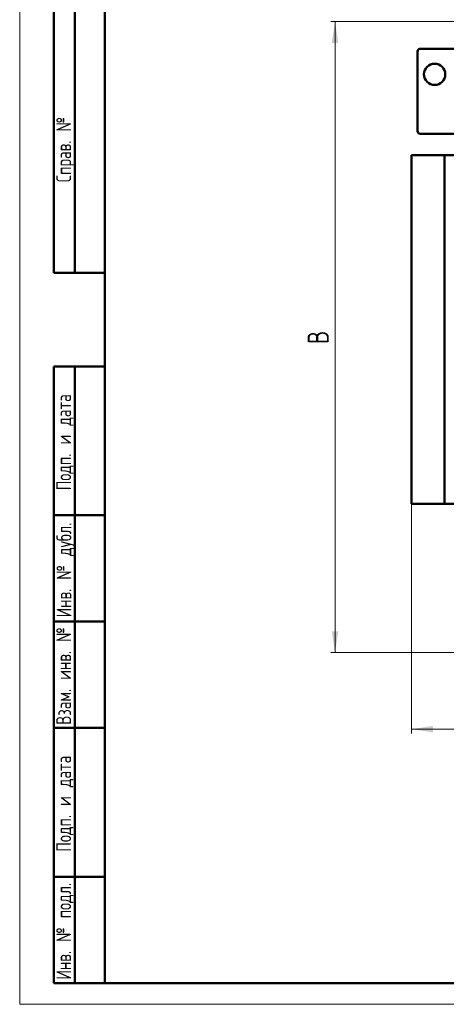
# Model space of a CAD drawing. Header units: millimetres. Extents: x 0 to 1498, y 0 to 2100.
# Tile 1 of 5: x 0 to 502, y 0 to 1158. Entities that reach past the tile are written whole.
import ezdxf

# ---------------------------------------------------------------- set-up
doc = ezdxf.new("R2010")
doc.units = ezdxf.units.MM
doc.header["$LTSCALE"] = 5
doc.linetypes.add('SLD-Сплошная', pattern=[0])
doc.styles.add('SLDTEXTSTYLE0', font='TXT', dxfattribs={"width": 0.7})
doc.styles.add('SLDTEXTSTYLE1', font='TXT', dxfattribs={"width": 0.7, "bigfont": 'bigfont'})
doc.dimstyles.new('SLDDIMSTYLE0', dxfattribs={"dimtxt": 25, "dimasz": 25, "dimexe": 0, "dimexo": 0.0625, "dimgap": 6.25, "dimtad": 2, "dimdec": 1, "dimrnd": 1e-09, "dimzin": 12, "dimdsep": 46, "dimtxsty": 'SLDTEXTSTYLE0', "dimsah": 1, "dimcen": 0.09, "dimadec": 0, "dimazin": 3, "dimtfac": 1, "dimtdec": 3, "dimtofl": 0, "dimtmove": 0, "dimatfit": 3, "dimfxl": 0, "dimfrac": 2, "dimtolj": 1, "dimtzin": 12, "dimarcsym": 0})

# ---------------------------------------------------------------- blocks, each defined once
blk = doc.blocks.new('_D')
at = {"color": 7, "linetype": 'SLD-Сплошная', "lineweight": 0}
for p, q in [((1126.8, 822.4), (1126.8, 318.5)), ((460.8, 588.5), (460.8, 318.5)), ((460.8, 323.5), (1126.8, 323.5))]:
    blk.add_line(p, q, dxfattribs=at)
at = {"color": 7, "linetype": 'SLD-Сплошная', "lineweight": 18}
for points in [[(460.8, 323.5), (485.8, 319.7), (485.8, 327.4)], [(1126.8, 323.5), (1101.8, 327.4), (1101.8, 319.7)]]:
    blk.add_solid(points, dxfattribs=at)
at = {"color": 7, "linetype": 'SLD-Сплошная', "lineweight": 18, "insert": (784, 355.8), "char_height": 25, "attachment_point": 1, "style": 'SLDTEXTSTYLE1'}
blk.add_mtext('Ш', dxfattribs=at)
blk = doc.blocks.new('_D_1')
at = {"color": 7, "linetype": 'SLD-Сплошная', "lineweight": 0}
for p, q in [((667.8, 1155.5), (365.8, 1155.5)), ((370.8, 413.5), (370.8, 1155.5)), ((632.8, 413.5), (365.8, 413.5))]:
    blk.add_line(p, q, dxfattribs=at)
at = {"color": 7, "linetype": 'SLD-Сплошная', "lineweight": 18}
for points in [[(370.8, 1155.5), (366.9, 1130.5), (374.6, 1130.5)], [(370.8, 413.5), (374.6, 438.5), (366.9, 438.5)]]:
    blk.add_solid(points, dxfattribs=at)
at = {"color": 7, "linetype": 'SLD-Сплошная', "lineweight": 18, "insert": (338.5, 776.5), "char_height": 25, "attachment_point": 1, "rotation": 90, "style": 'SLDTEXTSTYLE1'}
blk.add_mtext('В', dxfattribs=at)

msp = doc.modelspace()

# ---------------------------------------------------------------- linework, layer by layer
at = {"color": 7, "linetype": 'SLD-Сплошная', "lineweight": 18}
for p, q in [((0, 2100), (0, 0)), ((0, 0), (1485, 0))]:
    msp.add_line(p, q, dxfattribs=at)
at = {"color": 7, "linetype": 'SLD-Сплошная', "lineweight": 50}
for p, q in [((100, 2075), (100, 25)), ((100, 2075), (100, 25)), ((40, 860), (40, 1460)), ((40, 860), (40, 1460)), ((65, 860), (65, 1460)), ((65, 860), (65, 1460)), ((470.88, 1123.55), (648.88, 1123.55)), ((467.88, 1026.55), (467.88, 1120.55)), ((578.24, 1023.55), (470.88, 1023.55)), ((460.76, 998.55), (460.76, 588.55)), ((460.76, 998.55), (499.63, 998.55)), ((499.63, 588.55), (499.63, 998.55)), ((499.63, 998.55), (616.13, 998.55)), ((40, 860), (100, 860)), ((40, 25), (40, 750)), ((40, 750), (100, 750)), ((65, 25), (65, 750)), ((460.76, 588.55), (499.63, 588.55)), ((499.63, 588.55), (616.13, 588.55)), ((100, 575), (40, 575)), ((100, 450), (40, 450)), ((100, 325), (40, 325)), ((40, 150), (100, 150)), ((40, 25), (100, 25)), ((100, 25), (1460, 25))]:
    msp.add_line(p, q, dxfattribs=at)
msp.add_circle((487.88, 1093.55), 12.5, dxfattribs=at)
for centre, start, end in [((470.88, 1120.55), 90, 180), ((470.88, 1026.55), 180, 270)]:
    msp.add_arc(centre, 3, start, end, dxfattribs=at)

# ---------------------------------------------------------------- texts
at = {"color": 7, "linetype": 'Continuous', "lineweight": 0, "char_height": 17.5, "attachment_point": 2, "rotation": 90, "style": 'SLDTEXTSTYLE1'}
for s, insert in [('Справ. №', (43.01, 1005.05)), ('Подп. и дата', (43.01, 660.88)), ('Инв. № дубл.', (43.31, 510.68)), ('Взам. инв. №', (43.01, 386.02)), ('Подп. и дата', (43.01, 235.88)), ('Инв. № подл.', (43.01, 85.89))]:
    msp.add_mtext(s, dxfattribs=dict(at, insert=insert))

# ---------------------------------------------------------------- dimensions: what is measured, and where the dimension line sits
at = {"color": 7, "linetype": 'SLD-Сплошная', "lineweight": 18}
dim = msp.add_linear_dim(base=(370.76, 1155.55), p1=(632.88, 413.55), p2=(667.89, 1155.55), angle=90, text='В', dimstyle='SLDDIMSTYLE0', dxfattribs=at)
dim.commit()
dim.dimension.update_dxf_attribs({"geometry": '_D_1', "text_midpoint": (370.76, 784.55), "dimtype": 160})
dim = msp.add_linear_dim(base=(1126.79, 323.55), p1=(460.76, 588.55), p2=(1126.79, 822.41), text='Ш', dimstyle='SLDDIMSTYLE0', dxfattribs=at)
dim.commit()
dim.dimension.update_dxf_attribs({"geometry": '_D', "text_midpoint": (793.77, 323.55), "dimtype": 160})

doc.saveas('drawing.dxf')
